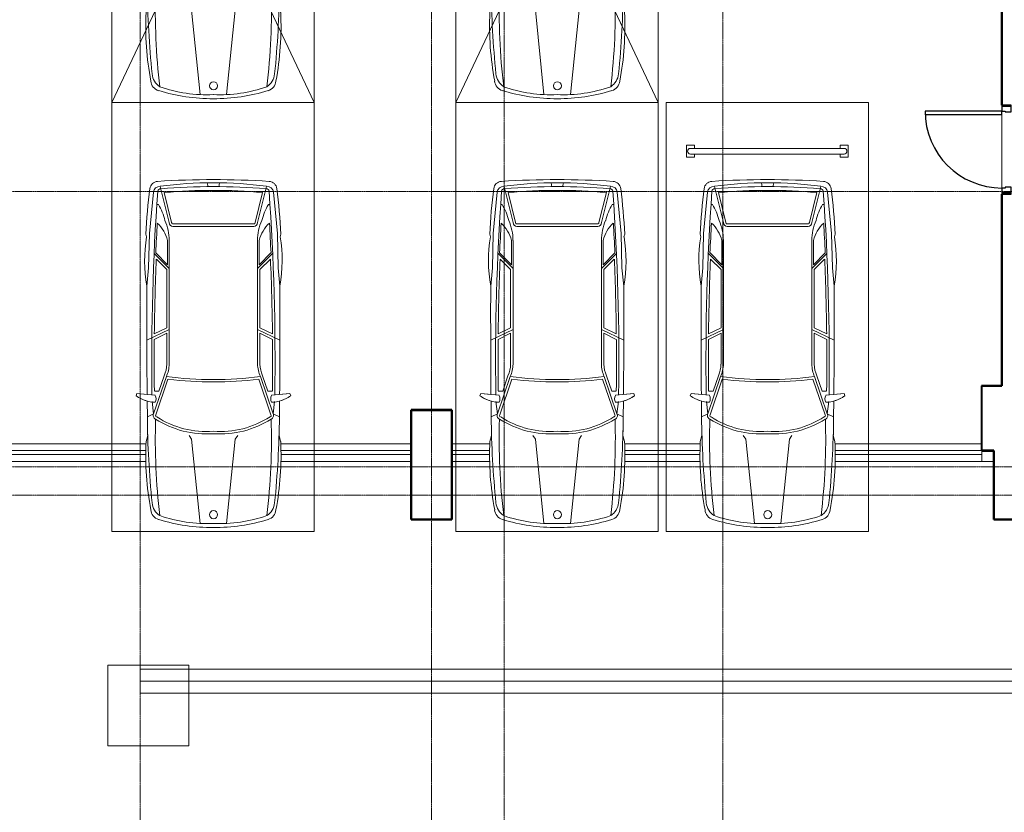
# Model space of a CAD drawing. Header units: millimetres. Extents: x 5617 to 91811, y 7718 to 89253.
# Tile 5 of 66: x 52173 to 64343, y 55630 to 65425. Entities that reach past the tile are written whole.
import ezdxf

# ---------------------------------------------------------------- set-up
doc = ezdxf.new("R2010")
doc.units = ezdxf.units.MM
for name, pattern in [('ADSK_Линия сетки', [25, 20, -2.5, 0, -2.5]), ('Линия сетки', [25, 20, -2.5, 0, -2.5]), ('Осевая', [14, 10, -2, 0, -2])]:
    doc.linetypes.add(name, pattern=pattern)
for name, color, linetype, lineweight in [('Двери', 7, 'Continuous', 18), ('Кабельные лотки', 7, 'Continuous', 18), ('Каркас_Импост', 7, 'Continuous', 30), ('Монтажный зазор', 7, 'Continuous', 30), ('Обобщенные модели', 7, 'Continuous', 18), ('Окна', 7, 'Continuous', 18), ('Осевая линия', 7, 'Осевая', 18), ('Оси', 7, 'Continuous', 9), ('Панель', 7, 'Continuous', 30), ('Парковка', 7, 'Continuous', 18), ('Перекрытия', 7, 'Continuous', 18), ('Стены разрез', 7, 'Continuous', 40), ('Элементы узлов', 7, 'Continuous', 18)]:
    doc.layers.add(name, color=color, linetype=linetype, lineweight=lineweight)

# ---------------------------------------------------------------- blocks, each defined once
blk = doc.blocks.new('101_Дверь_Однопольная - _ПЧ_Мет_900х2000_Тех помещения_EI60_Л-3419553-МКСС_LB02_-11_400__Кабельные конструкции_Лотки_1')
at = {"layer": 'Каркас_Импост', "color": 254, "true_color": 0xcccccc}
for p, q in [((-475, 150), (-535, 150)), ((-535, 150), (-535, 35)), ((-475, 110), (-475, 150)), ((535, 150), (475, 150)), ((475, 150), (475, 110)), ((535, 35), (535, 150)), ((-535, 35), (-465, 35)), ((-465, 110), (-475, 110)), ((-465, 35), (-465, 110)), ((475, 110), (465, 110)), ((465, 110), (465, 35)), ((465, 35), (535, 35))]:
    blk.add_line(p, q, dxfattribs=at)
at = {"layer": 'Монтажный зазор', "color": 254, "true_color": 0xcccccc}
for p, q in [((-535, 150), (-550, 150)), ((-550, 150), (-550, 35)), ((-535, 35), (-535, 150)), ((550, 150), (535, 150)), ((535, 150), (535, 35)), ((550, 35), (550, 150)), ((-550, 35), (-535, 35)), ((535, 35), (550, 35))]:
    blk.add_line(p, q, dxfattribs=at)
at = {"layer": 'Панель', "color": 254, "true_color": 0xcccccc}
for p, q in [((475, 1100), (435, 1100)), ((435, 1100), (435, 150)), ((475, 150), (475, 1100)), ((435, 150), (475, 150))]:
    blk.add_line(p, q, dxfattribs=at)
blk.add_arc((475, 150), 950, 90, 180, dxfattribs=at)
blk = doc.blocks.new('105_Приямок_C крышкой - 1000x1000-4589793-МКСС_LB02_-11_400__Кабельные конструкции_Лотки_1')
at = {"layer": 'Обобщенные модели', "color": 254, "true_color": 0xcccccc}
for p, q in [((-500, -500), (-500, 500)), ((-500, 500), (500, 500)), ((500, 500), (500, -500)), ((500, -500), (-500, -500))]:
    blk.add_line(p, q, dxfattribs=at)
blk = doc.blocks.new('CP_ДШ_Hanytex_TopJoint 24C_Половина - CP_ДШ_Hanytex_TopJoint 24C_Половина-3652069-МКСС_LB02_-11_400__Кабельные конструкции_Лотки_1')
at = {"layer": 'Обобщенные модели', "color": 254, "true_color": 0xcccccc}
for p, q in [((0, -25), (0, 110)), ((150, 110), (0, 110)), ((150, 110), (150, -25)), ((150, -25), (0, -25))]:
    blk.add_line(p, q, dxfattribs=at)
blk = doc.blocks.new('CP_ДШ_Hanytex_TopJoint 24C - CP_ДШ_Hanytex_TopJoint 24C-3950260-МКСС_LB02_-11_400__Кабельные конструкции_Лотки_1')
at = {"layer": 'Обобщенные модели', "color": 254, "true_color": 0xcccccc}
for p, q in [((0, -110), (0, 110)), ((1872, 110), (0, 110)), ((1870, 25), (0, 25)), ((0, 25), (0, -25)), ((5150, 110), (3536, 110)), ((5150, 25), (3538, 25)), ((5150, 110), (5150, -110)), ((5150, -25), (5150, 25)), ((0, -25), (1869, -25)), ((1869, -110), (0, -110)), ((5150, -110), (3538, -110)), ((3539, -25), (5150, -25))]:
    blk.add_line(p, q, dxfattribs=at)
blk = doc.blocks.new('CP_ДШ_Hanytex_TopJoint 24C - CP_ДШ_Hanytex_TopJoint 24C-3950261-МКСС_LB02_-11_400__Кабельные конструкции_Лотки_1')
at = {"layer": 'Обобщенные модели', "color": 254, "true_color": 0xcccccc}
for p, q in [((0, -110), (0, 110)), ((472, 110), (0, 110)), ((470, 25), (0, 25)), ((0, 25), (0, -25)), ((3072, 110), (2136, 110)), ((3070, 25), (2138, 25)), ((6550, 110), (4736, 110)), ((6550, 25), (4738, 25)), ((6550, 110), (6550, -110)), ((6550, -25), (6550, 25)), ((0, -25), (469, -25)), ((469, -110), (0, -110)), ((3069, -110), (2138, -110)), ((2139, -25), (3069, -25)), ((6550, -110), (4738, -110)), ((4739, -25), (6550, -25))]:
    blk.add_line(p, q, dxfattribs=at)
blk = doc.blocks.new('199_Парковочные места 3 класса и МГН - Средний класс-5604844-МКСС_LB02_-11_400__Кабельные конструкции_Лотки_1')
at = {"layer": 'Парковка', "color": 254, "true_color": 0xcccccc}
for p, q in [((0, 3865), (0, 0)), ((816, 3570), (2500, 0)), ((0, 0), (1558, 3302)), ((2500, 0), (2500, 2962)), ((0, 0), (2500, 0))]:
    blk.add_line(p, q, dxfattribs=at)
at = {"layer": 'Элементы узлов', "color": 254, "true_color": 0xcccccc}
for p, q in [((419, 3676), (428, 3642)), ((428, 3642), (419, 3676)), ((463, 3682), (453, 3260)), ((464, 3698), (463, 3682)), ((688, 3297), (688, 3598)), ((708, 2069), (708, 3598)), ((708, 3249), (522, 3435)), ((688, 3297), (542, 3443)), ((678, 3237), (549, 3366)), ((453, 3260), (432, 3033)), ((678, 2516), (678, 3237)), ((1800, 2069), (1800, 3215)), ((1830, 2516), (1830, 3204)), ((2068, 3118), (2076, 3033)), ((708, 2497), (432, 2363)), ((678, 2449), (523, 2374)), ((678, 2516), (524, 2441)), ((678, 2069), (678, 2449)), ((1800, 2497), (2076, 2363)), ((1830, 2516), (1984, 2441)), ((1830, 2069), (1830, 2449)), ((1830, 2449), (1984, 2374)), ((515, 1453), (673, 1914)), ((543, 1440), (693, 1881)), ((580, 1736), (645, 1925)), ((1965, 1440), (1814, 1881)), ((1992, 1453), (1835, 1914)), ((1927, 1736), (1863, 1925)), ((298, 1678), (308, 1707)), ((298, 1678), (308, 1707)), ((308, 1707), (536, 1683)), ((308, 1707), (435, 1693)), ((580, 1736), (525, 1736)), ((1927, 1736), (1983, 1736)), ((2200, 1707), (1972, 1683)), ((2072, 1693), (2200, 1707)), ((2210, 1678), (2200, 1707)), ((2200, 1707), (2210, 1678)), ((436, 1612), (438, 1418)), ((438, 1418), (436, 1612)), ((515, 1453), (497, 1605)), ((1992, 1453), (2011, 1605)), ((2072, 1612), (2070, 1418)), ((2072, 1612), (2070, 1418)), ((515, 1453), (438, 1418)), ((1992, 1453), (2070, 1418)), ((422, 1114), (442, 1185)), ((422, 1114), (442, 1185)), ((953, 1186), (984, 1142)), ((984, 1142), (1090, 99)), ((1524, 1142), (1418, 99)), ((1555, 1186), (1524, 1142)), ((2085, 1114), (2065, 1185)), ((2065, 1185), (2085, 1114))]:
    blk.add_line(p, q, dxfattribs=at)
blk.add_circle((1256, 208), 49.6, dxfattribs=at)
for centre, radius, start, end in [((9206, 3182), 8801, 176.5407, 176.7833), ((9206, 3182), 8801, 176.5407, 176.7833), ((30000, 2118), 29508, 176.9803, 180.8366), ((30000, 2118), 29488, 176.9916, 177.4243), ((2198, 3346), 1794, 170.5335, 190.0508), ((2198, 3346), 1794, 170.5335, 190.0508), ((270, 3492), 431, 14.2603, 17.3014), ((104, 3598), 603, 359.9999, 1.1208), ((30000, 2118), 29478, 177.5739, 179.3716), ((-27492, 2118), 29478, 0.6284, 2.0162), ((-27492, 2118), 29508, 359.1634, 1.9932), ((310, 3346), 1794, 349.9492, 352.4654), ((310, 3346), 1794, 349.9492, 352.4606), ((122295, 2694), 121864, 179.84038, 180.47042), ((122295, 2694), 121864, 179.84038, 180.47042), ((-119787, 2694), 121864, 359.52958, 0.15962), ((-119787, 2694), 121864, 359.52958, 0.15962), ((30000, 2118), 29478, 179.5021, 180.7418), ((-27492, 2118), 29478, 359.2582, 0.4979), ((308, 2078), 370, 335.614, 358.6829), ((308, 2078), 400, 335.8269, 358.7333), ((2200, 2078), 400, 181.2667, 204.1731), ((2200, 2078), 370, 181.3171, 204.386), ((1254, 6445), 4567, 262.6911, 277.3091), ((1254, 6445), 4597, 262.9967, 277.0036), ((546, 2020), 422, 234.0334, 268.6551), ((546, 2020), 422, 234.0334, 254.9198), ((444, 1640), 101, 335.1844, 24.8156), ((2064, 1640), 101, 155.1844, 204.8156), ((1962, 2020), 422, 271.3449, 305.9666), ((1962, 2020), 422, 285.0802, 305.9666), ((12318, 1543), 11881, 180.5997, 185.7413), ((12318, 1543), 11881, 180.5997, 181.7231), ((555, 1432), 44.9, 152.0765, 249.8627), ((8358, 1141), 7822, 178.1805, 186.9391), ((555, 1432), 14.9, 145.3433, 249.8627), ((1172, 2380), 1175, 237.4377, 273.9819), ((1172, 2380), 1145, 237.4377, 274.0864), ((1335, 2380), 1145, 265.9136, 302.7696), ((1335, 2380), 1175, 266.0181, 302.5623), ((-5850, 1141), 7822, 353.0609, 1.8195), ((1953, 1432), 14.9, 280.8242, 34.6567), ((1953, 1432), 44.9, 290.1373, 27.9235), ((-9810, 1543), 11881, 354.2587, 359.4003), ((-9810, 1543), 11881, 358.2769, 359.4003), ((3991, 937), 3573, 177.157, 190.805), ((3991, 937), 3573, 177.157, 190.805), ((-1483, 937), 3573, 349.195, 2.843), ((-1483, 937), 3573, 349.195, 2.843), ((617, 279), 137, 184.9335, 253.1284), ((617, 279), 137, 184.9335, 253.1284), ((710, 376), 215, 185.7413, 236.8444), ((1797, 376), 215, 303.1556, 354.2587), ((1890, 279), 137, 286.8716, 355.0665), ((1890, 279), 137, 286.8716, 355.0665), ((1254, 2377), 2329, 253.1284, 269.9999), ((1254, 2377), 2329, 253.1284, 269.9999), ((1178, 1869), 1772, 250.7131, 272.4464), ((1329, 1869), 1772, 267.5536, 289.2869), ((1254, 2377), 2329, 270.0001, 286.8716), ((1254, 2377), 2329, 270.0001, 286.8716)]:
    blk.add_arc(centre, radius, start, end, dxfattribs=at)
blk = doc.blocks.new('199_Парковочные места 3 класса и МГН - Средний класс-5604842-МКСС_LB02_-11_400__Кабельные конструкции_Лотки_1')
at = {"layer": 'Парковка', "color": 254, "true_color": 0xcccccc}
for p, q in [((2500, 5300), (0, 5300)), ((0, 5300), (0, 0)), ((2500, 0), (2500, 5300)), ((250, 4775), (350, 4775)), ((250, 4625), (250, 4775)), ((350, 4735), (350, 4775)), ((2150, 4735), (2150, 4775)), ((2150, 4775), (2250, 4775)), ((2250, 4625), (2250, 4775)), ((250, 4625), (350, 4625)), ((300, 4735), (2200, 4735)), ((300, 4665), (2200, 4665)), ((350, 4625), (350, 4665)), ((2150, 4625), (2150, 4665)), ((2150, 4625), (2250, 4625)), ((0, 0), (2500, 0))]:
    blk.add_line(p, q, dxfattribs=at)
for centre, start, end in [((300, 4700), 90, 270), ((2200, 4700), 270, 90)]:
    blk.add_arc(centre, 35, start, end, dxfattribs=at)
at = {"layer": 'Элементы узлов', "color": 254, "true_color": 0xcccccc}
for p, q in [((708, 3817), (596, 4265)), ((1188, 4261), (1177, 4307)), ((1320, 4261), (1331, 4307)), ((1800, 3817), (1912, 4265)), ((512, 4192), (463, 3682)), ((738, 3820), (646, 4189)), ((1770, 3820), (1862, 4189)), ((1996, 4192), (2045, 3682)), ((574, 4042), (555, 4042)), ((1933, 4042), (1953, 4042)), ((1254, 3801), (754, 3801)), ((1254, 3801), (1754, 3801)), ((419, 3676), (428, 3642)), ((428, 3642), (419, 3676)), ((463, 3682), (453, 3260)), ((1254, 3771), (754, 3771)), ((1254, 3771), (1754, 3771)), ((2045, 3682), (2054, 3260)), ((2088, 3676), (2079, 3642)), ((2088, 3676), (2079, 3642)), ((688, 3297), (688, 3598)), ((708, 2069), (708, 3598)), ((1800, 2069), (1800, 3598)), ((1820, 3297), (1820, 3598)), ((708, 3249), (522, 3435)), ((688, 3297), (542, 3443)), ((1800, 3249), (1986, 3435)), ((1820, 3297), (1966, 3443)), ((678, 3237), (549, 3366)), ((1830, 3237), (1959, 3366)), ((453, 3260), (432, 3033)), ((678, 2516), (678, 3237)), ((1830, 2516), (1830, 3237)), ((2054, 3260), (2076, 3033)), ((708, 2497), (432, 2363)), ((678, 2449), (523, 2374)), ((678, 2516), (524, 2441)), ((678, 2069), (678, 2449)), ((1800, 2497), (2076, 2363)), ((1830, 2516), (1984, 2441)), ((1830, 2069), (1830, 2449)), ((1830, 2449), (1984, 2374)), ((515, 1453), (673, 1914)), ((543, 1440), (693, 1881)), ((580, 1736), (645, 1925)), ((1965, 1440), (1814, 1881)), ((1992, 1453), (1835, 1914)), ((1927, 1736), (1863, 1925)), ((298, 1678), (308, 1707)), ((298, 1678), (308, 1707)), ((308, 1707), (536, 1683)), ((308, 1707), (435, 1693)), ((580, 1736), (525, 1736)), ((1927, 1736), (1983, 1736)), ((2200, 1707), (1972, 1683)), ((2072, 1693), (2200, 1707)), ((2210, 1678), (2200, 1707)), ((2200, 1707), (2210, 1678)), ((436, 1612), (438, 1418)), ((438, 1418), (436, 1612)), ((515, 1453), (497, 1605)), ((1992, 1453), (2011, 1605)), ((2072, 1612), (2070, 1418)), ((2072, 1612), (2070, 1418)), ((515, 1453), (438, 1418)), ((1992, 1453), (2070, 1418)), ((422, 1114), (442, 1185)), ((422, 1114), (442, 1185)), ((953, 1186), (984, 1142)), ((984, 1142), (1090, 99)), ((1524, 1142), (1418, 99)), ((1555, 1186), (1524, 1142)), ((2085, 1114), (2065, 1185)), ((2065, 1185), (2085, 1114))]:
    blk.add_line(p, q, dxfattribs=at)
blk.add_circle((1256, 208), 49.6, dxfattribs=at)
for centre, radius, start, end in [((571, 4224), 103, 93.6407, 173.1165), ((571, 4224), 103, 93.6407, 173.1165), ((593, 4184), 81.1, 87.5771, 174.3071), ((1250, -6442), 10791, 89.9787, 93.6407), ((1250, -6442), 10791, 89.9787, 93.6407), ((1185, 180), 4128, 89.0501, 98.2092), ((1254, -3792), 8054, 85.3719, 94.6281), ((1258, -6442), 10791, 86.3593, 90.0213), ((1258, -6442), 10791, 86.3593, 90.0213), ((1322, 180), 4128, 81.7908, 90.9499), ((1915, 4184), 81.1, 5.6929, 92.4229), ((1937, 4224), 103, 6.8835, 86.3593), ((1937, 4224), 103, 6.8835, 86.3593), ((9206, 3182), 8801, 173.1165, 176.7833), ((9206, 3182), 8801, 173.1165, 176.7833), ((30000, 2118), 29508, 175.9457, 180.8366), ((600, 4202), 33.8, 82.905, 175.9457), ((1254, -2689), 6905, 84.9489, 95.0511), ((1908, 4202), 33.8, 4.0543, 97.095), ((-27492, 2118), 29508, 359.1634, 4.0543), ((-6698, 3182), 8801, 3.2167, 6.8835), ((-6698, 3182), 8801, 3.2167, 6.8835), ((-103, 3648), 783, 14.4186, 30.1446), ((2611, 3648), 783, 149.8554, 165.5814), ((30000, 2118), 29488, 176.7104, 177.4243), ((270, 3492), 431, 14.2603, 47.5583), ((104, 3598), 603, 359.9999, 24.0001), ((754, 3817), 46.1, 180, 270), ((754, 3817), 16.1, 170.2127, 270), ((1754, 3817), 16.1, 270, 9.7873), ((1754, 3817), 46.1, 270, 360), ((2403, 3598), 603, 155.9999, 180.0001), ((2238, 3492), 431, 132.4417, 165.7397), ((-27492, 2118), 29488, 2.5757, 3.2896), ((2198, 3346), 1794, 170.5335, 190.0508), ((2198, 3346), 1794, 170.5335, 190.0508), ((310, 3346), 1794, 349.9492, 9.4665), ((310, 3346), 1794, 349.9492, 9.4665), ((30000, 2118), 29478, 177.5739, 179.3716), ((-27492, 2118), 29478, 0.6284, 2.4261), ((122295, 2694), 121864, 179.84038, 180.47042), ((122295, 2694), 121864, 179.84038, 180.47042), ((-119787, 2694), 121864, 359.52958, 0.15962), ((-119787, 2694), 121864, 359.52958, 0.15962), ((30000, 2118), 29478, 179.5021, 180.7418), ((-27492, 2118), 29478, 359.2582, 0.4979), ((308, 2078), 370, 335.614, 358.6829), ((308, 2078), 400, 335.8269, 358.7333), ((2200, 2078), 400, 181.2667, 204.1731), ((2200, 2078), 370, 181.3171, 204.386), ((1254, 6445), 4567, 262.6911, 277.3091), ((1254, 6445), 4597, 262.9967, 277.0036), ((546, 2020), 422, 234.0334, 268.6551), ((546, 2020), 422, 234.0334, 254.9198), ((444, 1640), 101, 335.1844, 24.8156), ((2064, 1640), 101, 155.1844, 204.8156), ((1962, 2020), 422, 271.3449, 305.9666), ((1962, 2020), 422, 285.0802, 305.9666), ((12318, 1543), 11881, 180.5997, 185.7413), ((12318, 1543), 11881, 180.5997, 181.7231), ((555, 1432), 44.9, 152.0765, 249.8627), ((8358, 1141), 7822, 178.1805, 186.9391), ((555, 1432), 14.9, 145.3433, 249.8627), ((1172, 2380), 1175, 237.4377, 273.9819), ((1172, 2380), 1145, 237.4377, 274.0864), ((1335, 2380), 1145, 265.9136, 302.7696), ((1335, 2380), 1175, 266.0181, 302.5623), ((-5850, 1141), 7822, 353.0609, 1.8195), ((1953, 1432), 14.9, 280.8242, 34.6567), ((1953, 1432), 44.9, 290.1373, 27.9235), ((-9810, 1543), 11881, 354.2587, 359.4003), ((-9810, 1543), 11881, 358.2769, 359.4003), ((3991, 937), 3573, 177.157, 190.805), ((3991, 937), 3573, 177.157, 190.805), ((-1483, 937), 3573, 349.195, 2.843), ((-1483, 937), 3573, 349.195, 2.843), ((617, 279), 137, 184.9335, 253.1284), ((617, 279), 137, 184.9335, 253.1284), ((710, 376), 215, 185.7413, 236.8444), ((1797, 376), 215, 303.1556, 354.2587), ((1890, 279), 137, 286.8716, 355.0665), ((1890, 279), 137, 286.8716, 355.0665), ((1254, 2377), 2329, 253.1284, 269.9999), ((1254, 2377), 2329, 253.1284, 269.9999), ((1178, 1869), 1772, 250.7131, 272.4464), ((1329, 1869), 1772, 267.5536, 289.2869), ((1254, 2377), 2329, 270.0001, 286.8716), ((1254, 2377), 2329, 270.0001, 286.8716)]:
    blk.add_arc(centre, radius, start, end, dxfattribs=at)
blk = doc.blocks.new('199_Парковочные места 3 класса и МГН - Средний класс-5604843-МКСС_LB02_-11_400__Кабельные конструкции_Лотки_1')
at = {"layer": 'Парковка', "color": 254, "true_color": 0xcccccc}
for p, q in [((2500, 5300), (0, 5300)), ((0, 5300), (0, 0)), ((2500, 0), (2500, 5300)), ((0, 0), (2500, 0))]:
    blk.add_line(p, q, dxfattribs=at)
at = {"layer": 'Элементы узлов', "color": 254, "true_color": 0xcccccc}
for p, q in [((708, 3817), (596, 4265)), ((1188, 4261), (1177, 4307)), ((1320, 4261), (1331, 4307)), ((1800, 3817), (1912, 4265)), ((512, 4192), (463, 3682)), ((738, 3820), (646, 4189)), ((1770, 3820), (1862, 4189)), ((1996, 4192), (2045, 3682)), ((574, 4042), (555, 4042)), ((1933, 4042), (1953, 4042)), ((1254, 3801), (754, 3801)), ((1254, 3801), (1754, 3801)), ((419, 3676), (428, 3642)), ((428, 3642), (419, 3676)), ((463, 3682), (453, 3260)), ((1254, 3771), (754, 3771)), ((1254, 3771), (1754, 3771)), ((2045, 3682), (2054, 3260)), ((2088, 3676), (2079, 3642)), ((2088, 3676), (2079, 3642)), ((688, 3297), (688, 3598)), ((708, 2069), (708, 3598)), ((1800, 2069), (1800, 3598)), ((1820, 3297), (1820, 3598)), ((708, 3249), (522, 3435)), ((688, 3297), (542, 3443)), ((1800, 3249), (1986, 3435)), ((1820, 3297), (1966, 3443)), ((678, 3237), (549, 3366)), ((1830, 3237), (1959, 3366)), ((453, 3260), (432, 3033)), ((678, 2516), (678, 3237)), ((1830, 2516), (1830, 3237)), ((2054, 3260), (2076, 3033)), ((708, 2497), (432, 2363)), ((678, 2449), (523, 2374)), ((678, 2516), (524, 2441)), ((678, 2069), (678, 2449)), ((1800, 2497), (2076, 2363)), ((1830, 2516), (1984, 2441)), ((1830, 2069), (1830, 2449)), ((1830, 2449), (1984, 2374)), ((515, 1453), (673, 1914)), ((543, 1440), (693, 1881)), ((580, 1736), (645, 1925)), ((1965, 1440), (1814, 1881)), ((1992, 1453), (1835, 1914)), ((1927, 1736), (1863, 1925)), ((298, 1678), (308, 1707)), ((298, 1678), (308, 1707)), ((308, 1707), (536, 1683)), ((308, 1707), (435, 1693)), ((580, 1736), (525, 1736)), ((1927, 1736), (1983, 1736)), ((2200, 1707), (1972, 1683)), ((2072, 1693), (2200, 1707)), ((2210, 1678), (2200, 1707)), ((2200, 1707), (2210, 1678)), ((436, 1612), (438, 1418)), ((438, 1418), (436, 1612)), ((515, 1453), (497, 1605)), ((1992, 1453), (2011, 1605)), ((2072, 1612), (2070, 1418)), ((2072, 1612), (2070, 1418)), ((515, 1453), (438, 1418)), ((1992, 1453), (2070, 1418)), ((422, 1114), (442, 1185)), ((422, 1114), (442, 1185)), ((953, 1186), (984, 1142)), ((984, 1142), (1090, 99)), ((1524, 1142), (1418, 99)), ((1555, 1186), (1524, 1142)), ((2085, 1114), (2065, 1185)), ((2065, 1185), (2085, 1114))]:
    blk.add_line(p, q, dxfattribs=at)
blk.add_circle((1256, 208), 49.6, dxfattribs=at)
for centre, radius, start, end in [((571, 4224), 103, 93.6407, 173.1165), ((571, 4224), 103, 93.6407, 173.1165), ((593, 4184), 81.1, 87.5771, 174.3071), ((1250, -6442), 10791, 89.9787, 93.6407), ((1250, -6442), 10791, 89.9787, 93.6407), ((1185, 180), 4128, 89.0501, 98.2092), ((1254, -3792), 8054, 85.3719, 94.6281), ((1258, -6442), 10791, 86.3593, 90.0213), ((1258, -6442), 10791, 86.3593, 90.0213), ((1322, 180), 4128, 81.7908, 90.9499), ((1915, 4184), 81.1, 5.6929, 92.4229), ((1937, 4224), 103, 6.8835, 86.3593), ((1937, 4224), 103, 6.8835, 86.3593), ((9206, 3182), 8801, 173.1165, 176.7833), ((9206, 3182), 8801, 173.1165, 176.7833), ((30000, 2118), 29508, 175.9457, 180.8366), ((600, 4202), 33.8, 82.905, 175.9457), ((1254, -2689), 6905, 84.9489, 95.0511), ((1908, 4202), 33.8, 4.0543, 97.095), ((-27492, 2118), 29508, 359.1634, 4.0543), ((-6698, 3182), 8801, 3.2167, 6.8835), ((-6698, 3182), 8801, 3.2167, 6.8835), ((-103, 3648), 783, 14.4186, 30.1446), ((2611, 3648), 783, 149.8554, 165.5814), ((30000, 2118), 29488, 176.7104, 177.4243), ((270, 3492), 431, 14.2603, 47.5583), ((104, 3598), 603, 359.9999, 24.0001), ((754, 3817), 46.1, 180, 270), ((754, 3817), 16.1, 170.2127, 270), ((1754, 3817), 16.1, 270, 9.7873), ((1754, 3817), 46.1, 270, 360), ((2403, 3598), 603, 155.9999, 180.0001), ((2238, 3492), 431, 132.4417, 165.7397), ((-27492, 2118), 29488, 2.5757, 3.2896), ((2198, 3346), 1794, 170.5335, 190.0508), ((2198, 3346), 1794, 170.5335, 190.0508), ((310, 3346), 1794, 349.9492, 9.4665), ((310, 3346), 1794, 349.9492, 9.4665), ((30000, 2118), 29478, 177.5739, 179.3716), ((-27492, 2118), 29478, 0.6284, 2.4261), ((122295, 2694), 121864, 179.84038, 180.47042), ((122295, 2694), 121864, 179.84038, 180.47042), ((-119787, 2694), 121864, 359.52958, 0.15962), ((-119787, 2694), 121864, 359.52958, 0.15962), ((30000, 2118), 29478, 179.5021, 180.7418), ((-27492, 2118), 29478, 359.2582, 0.4979), ((308, 2078), 370, 335.614, 358.6829), ((308, 2078), 400, 335.8269, 358.7333), ((2200, 2078), 400, 181.2667, 204.1731), ((2200, 2078), 370, 181.3171, 204.386), ((1254, 6445), 4567, 262.6911, 277.3091), ((1254, 6445), 4597, 262.9967, 277.0036), ((546, 2020), 422, 234.0334, 268.6551), ((546, 2020), 422, 234.0334, 254.9198), ((444, 1640), 101, 335.1844, 24.8156), ((2064, 1640), 101, 155.1844, 204.8156), ((1962, 2020), 422, 271.3449, 305.9666), ((1962, 2020), 422, 285.0802, 305.9666), ((12318, 1543), 11881, 180.5997, 185.7413), ((12318, 1543), 11881, 180.5997, 181.7231), ((555, 1432), 44.9, 152.0765, 249.8627), ((8358, 1141), 7822, 178.1805, 186.9391), ((555, 1432), 14.9, 145.3433, 249.8627), ((1172, 2380), 1175, 237.4377, 273.9819), ((1172, 2380), 1145, 237.4377, 274.0864), ((1335, 2380), 1145, 265.9136, 302.7696), ((1335, 2380), 1175, 266.0181, 302.5623), ((-5850, 1141), 7822, 353.0609, 1.8195), ((1953, 1432), 14.9, 280.8242, 34.6567), ((1953, 1432), 44.9, 290.1373, 27.9235), ((-9810, 1543), 11881, 354.2587, 359.4003), ((-9810, 1543), 11881, 358.2769, 359.4003), ((3991, 937), 3573, 177.157, 190.805), ((3991, 937), 3573, 177.157, 190.805), ((-1483, 937), 3573, 349.195, 2.843), ((-1483, 937), 3573, 349.195, 2.843), ((617, 279), 137, 184.9335, 253.1284), ((617, 279), 137, 184.9335, 253.1284), ((710, 376), 215, 185.7413, 236.8444), ((1797, 376), 215, 303.1556, 354.2587), ((1890, 279), 137, 286.8716, 355.0665), ((1890, 279), 137, 286.8716, 355.0665), ((1254, 2377), 2329, 253.1284, 269.9999), ((1254, 2377), 2329, 253.1284, 269.9999), ((1178, 1869), 1772, 250.7131, 272.4464), ((1329, 1869), 1772, 267.5536, 289.2869), ((1254, 2377), 2329, 270.0001, 286.8716), ((1254, 2377), 2329, 270.0001, 286.8716)]:
    blk.add_arc(centre, radius, start, end, dxfattribs=at)
blk = doc.blocks.new('199_Парковочные места 3 класса и МГН - Средний класс-V18-МКСС_LB02_-11_400__Кабельные конструкции_Лотки_1')
at = {"layer": 'Парковка', "color": 254, "true_color": 0xcccccc}
for p, q in [((0, 5300), (2500, 0)), ((278, 5300), (0, 5300)), ((0, 5300), (0, 0)), ((250, 4775), (350, 4775)), ((250, 4625), (250, 4775)), ((350, 4735), (350, 4775)), ((250, 4625), (350, 4625)), ((300, 4735), (1842, 4735)), ((300, 4665), (2036, 4665)), ((350, 4625), (350, 4665)), ((0, 0), (2177, 4614)), ((2500, 0), (2500, 4497)), ((0, 0), (2500, 0))]:
    blk.add_line(p, q, dxfattribs=at)
blk.add_arc((300, 4700), 35, 90, 270, dxfattribs=at)
at = {"layer": 'Элементы узлов', "color": 254, "true_color": 0xcccccc}
for p, q in [((708, 3817), (596, 4265)), ((1188, 4261), (1177, 4307)), ((1320, 4261), (1331, 4307)), ((1800, 3817), (1912, 4265)), ((512, 4192), (463, 3682)), ((738, 3820), (646, 4189)), ((1770, 3820), (1862, 4189)), ((1996, 4192), (2045, 3682)), ((574, 4042), (555, 4042)), ((1933, 4042), (1953, 4042)), ((1254, 3801), (754, 3801)), ((1254, 3801), (1754, 3801)), ((419, 3676), (428, 3642)), ((428, 3642), (419, 3676)), ((463, 3682), (453, 3260)), ((1254, 3771), (754, 3771)), ((1254, 3771), (1754, 3771)), ((2045, 3682), (2054, 3260)), ((2088, 3676), (2079, 3642)), ((2088, 3676), (2079, 3642)), ((688, 3297), (688, 3598)), ((708, 2069), (708, 3598)), ((1800, 2069), (1800, 3598)), ((1820, 3297), (1820, 3598)), ((708, 3249), (522, 3435)), ((688, 3297), (542, 3443)), ((1800, 3249), (1986, 3435)), ((1820, 3297), (1966, 3443)), ((678, 3237), (549, 3366)), ((1830, 3237), (1959, 3366)), ((453, 3260), (432, 3033)), ((678, 2516), (678, 3237)), ((1830, 2516), (1830, 3237)), ((2054, 3260), (2076, 3033)), ((708, 2497), (432, 2363)), ((678, 2449), (523, 2374)), ((678, 2516), (524, 2441)), ((678, 2069), (678, 2449)), ((1800, 2497), (2076, 2363)), ((1830, 2516), (1984, 2441)), ((1830, 2069), (1830, 2449)), ((1830, 2449), (1984, 2374)), ((515, 1453), (673, 1914)), ((543, 1440), (693, 1881)), ((580, 1736), (645, 1925)), ((1965, 1440), (1814, 1881)), ((1992, 1453), (1835, 1914)), ((1927, 1736), (1863, 1925)), ((298, 1678), (308, 1707)), ((298, 1678), (308, 1707)), ((308, 1707), (536, 1683)), ((308, 1707), (435, 1693)), ((580, 1736), (525, 1736)), ((1927, 1736), (1983, 1736)), ((2200, 1707), (1972, 1683)), ((2072, 1693), (2200, 1707)), ((2210, 1678), (2200, 1707)), ((2200, 1707), (2210, 1678)), ((436, 1612), (438, 1418)), ((438, 1418), (436, 1612)), ((515, 1453), (497, 1605)), ((1992, 1453), (2011, 1605)), ((2072, 1612), (2070, 1418)), ((2072, 1612), (2070, 1418)), ((515, 1453), (438, 1418)), ((1992, 1453), (2070, 1418)), ((422, 1114), (442, 1185)), ((422, 1114), (442, 1185)), ((953, 1186), (984, 1142)), ((984, 1142), (1090, 99)), ((1524, 1142), (1418, 99)), ((1555, 1186), (1524, 1142)), ((2085, 1114), (2065, 1185)), ((2065, 1185), (2085, 1114))]:
    blk.add_line(p, q, dxfattribs=at)
blk.add_circle((1256, 208), 49.6, dxfattribs=at)
for centre, radius, start, end in [((571, 4224), 103, 93.6407, 173.1165), ((571, 4224), 103, 93.6407, 173.1165), ((593, 4184), 81.1, 87.5771, 174.3071), ((1250, -6442), 10791, 89.9787, 93.6407), ((1250, -6442), 10791, 89.9787, 93.6407), ((1185, 180), 4128, 89.0501, 98.2092), ((1254, -3792), 8054, 85.3719, 94.6281), ((1258, -6442), 10791, 86.3593, 90.0213), ((1258, -6442), 10791, 86.3593, 90.0213), ((1322, 180), 4128, 81.7908, 90.9499), ((1915, 4184), 81.1, 5.6929, 92.4229), ((1937, 4224), 103, 6.8835, 86.3593), ((1937, 4224), 103, 6.8835, 86.3593), ((9206, 3182), 8801, 173.1165, 176.7833), ((9206, 3182), 8801, 173.1165, 176.7833), ((30000, 2118), 29508, 175.9457, 180.8366), ((600, 4202), 33.8, 82.905, 175.9457), ((1254, -2689), 6905, 84.9489, 95.0511), ((1908, 4202), 33.8, 4.0543, 97.095), ((-27492, 2118), 29508, 359.1634, 4.0543), ((-6698, 3182), 8801, 3.2167, 6.8835), ((-6698, 3182), 8801, 3.2167, 6.8835), ((-103, 3648), 783, 14.4186, 30.1446), ((2611, 3648), 783, 149.8554, 165.5814), ((30000, 2118), 29488, 176.7104, 177.4243), ((270, 3492), 431, 14.2603, 47.5583), ((104, 3598), 603, 359.9999, 24.0001), ((754, 3817), 46.1, 180, 270), ((754, 3817), 16.1, 170.2127, 270), ((1754, 3817), 16.1, 270, 9.7873), ((1754, 3817), 46.1, 270, 360), ((2403, 3598), 603, 155.9999, 180.0001), ((2238, 3492), 431, 132.4417, 165.7397), ((-27492, 2118), 29488, 2.5757, 3.2896), ((2198, 3346), 1794, 170.5335, 190.0508), ((2198, 3346), 1794, 170.5335, 190.0508), ((310, 3346), 1794, 349.9492, 9.4665), ((310, 3346), 1794, 349.9492, 9.4665), ((30000, 2118), 29478, 177.5739, 179.3716), ((-27492, 2118), 29478, 0.6284, 2.4261), ((122295, 2694), 121864, 179.84038, 180.47042), ((122295, 2694), 121864, 179.84038, 180.47042), ((-119787, 2694), 121864, 359.52958, 0.15962), ((-119787, 2694), 121864, 359.52958, 0.15962), ((30000, 2118), 29478, 179.5021, 180.7418), ((-27492, 2118), 29478, 359.2582, 0.4979), ((308, 2078), 370, 335.614, 358.6829), ((308, 2078), 400, 335.8269, 358.7333), ((2200, 2078), 400, 181.2667, 204.1731), ((2200, 2078), 370, 181.3171, 204.386), ((1254, 6445), 4567, 262.6911, 277.3091), ((1254, 6445), 4597, 262.9967, 277.0036), ((546, 2020), 422, 234.0334, 268.6551), ((546, 2020), 422, 234.0334, 254.9198), ((444, 1640), 101, 335.1844, 24.8156), ((2064, 1640), 101, 155.1844, 204.8156), ((1962, 2020), 422, 271.3449, 305.9666), ((1962, 2020), 422, 285.0802, 305.9666), ((12318, 1543), 11881, 180.5997, 185.7413), ((12318, 1543), 11881, 180.5997, 181.7231), ((555, 1432), 44.9, 152.0765, 249.8627), ((8358, 1141), 7822, 178.1805, 186.9391), ((555, 1432), 14.9, 145.3433, 249.8627), ((1172, 2380), 1175, 237.4377, 273.9819), ((1172, 2380), 1145, 237.4377, 274.0864), ((1335, 2380), 1145, 265.9136, 302.7696), ((1335, 2380), 1175, 266.0181, 302.5623), ((-5850, 1141), 7822, 353.0609, 1.8195), ((1953, 1432), 14.9, 280.8242, 34.6567), ((1953, 1432), 44.9, 290.1373, 27.9235), ((-9810, 1543), 11881, 354.2587, 359.4003), ((-9810, 1543), 11881, 358.2769, 359.4003), ((3991, 937), 3573, 177.157, 190.805), ((3991, 937), 3573, 177.157, 190.805), ((-1483, 937), 3573, 349.195, 2.843), ((-1483, 937), 3573, 349.195, 2.843), ((617, 279), 137, 184.9335, 253.1284), ((617, 279), 137, 184.9335, 253.1284), ((710, 376), 215, 185.7413, 236.8444), ((1797, 376), 215, 303.1556, 354.2587), ((1890, 279), 137, 286.8716, 355.0665), ((1890, 279), 137, 286.8716, 355.0665), ((1254, 2377), 2329, 253.1284, 269.9999), ((1254, 2377), 2329, 253.1284, 269.9999), ((1178, 1869), 1772, 250.7131, 272.4464), ((1329, 1869), 1772, 267.5536, 289.2869), ((1254, 2377), 2329, 270.0001, 286.8716), ((1254, 2377), 2329, 270.0001, 286.8716)]:
    blk.add_arc(centre, radius, start, end, dxfattribs=at)
blk = doc.blocks.new('135_SLK_GD_AR_rvt-1-МКСС_LB02_-11_400__Кабельные конструкции_Лотки_1')
at = {"layer": 'Перекрытия', "color": 254, "true_color": 0xcccccc}
for p, q in [((32200, 64370), (32200, 65600)), ((32200, 63345), (32200, 64255)), ((32200, 60900), (32200, 63270)), ((31950, 60185), (31950, 60900)), ((31950, 60900), (32200, 60900)), ((24900, 60185), (24900, 60600)), ((24900, 60600), (25400, 60600)), ((25400, 60600), (25400, 60185)), ((24900, 59250), (24900, 59965)), ((25400, 59965), (25400, 59250)), ((32100, 59250), (32100, 59965)), ((25400, 59250), (24900, 59250)), ((32600, 59250), (32100, 59250)), ((21150, 57450), (22150, 57450)), ((21150, 56450), (21150, 57450)), ((22150, 57450), (22150, 56450)), ((22150, 56450), (21150, 56450))]:
    blk.add_line(p, q, dxfattribs=at)
at = {"layer": 'Стены разрез', "color": 254, "true_color": 0xcccccc}
for p, q in [((32198, 67509), (32198, 64370)), ((32200, 64370), (32200, 67510)), ((32198, 64370), (32200, 64370)), ((32200, 63270), (32198, 63270)), ((32198, 63270), (32198, 60902)), ((32200, 60902), (32200, 63270)), ((31950, 60902), (31948, 60902)), ((31948, 60902), (31948, 60100)), ((32198, 60902), (31950, 60902)), ((31950, 60100), (31950, 60900)), ((31950, 60900), (32200, 60900)), ((32200, 60900), (32200, 60902)), ((24900, 60602), (24898, 60602)), ((24898, 60602), (24898, 59250)), ((25402, 60602), (24900, 60602)), ((24900, 59250), (24900, 60600)), ((24900, 60600), (25400, 60600)), ((25400, 60600), (25400, 59250)), ((25402, 60600), (25402, 60602)), ((25402, 59250), (25402, 60600)), ((31948, 60100), (31948, 60098)), ((31948, 60098), (32098, 60098)), ((32098, 60100), (31950, 60100)), ((32100, 60100), (32098, 60100)), ((32098, 60098), (32098, 59250)), ((32100, 59250), (32100, 60100)), ((24898, 59250), (24898, 59248)), ((24898, 59248), (25402, 59248)), ((25400, 59250), (24900, 59250)), ((25402, 59248), (25402, 59250)), ((32098, 59250), (32098, 59248)), ((32098, 59248), (32600, 59248)), ((32600, 59250), (32100, 59250))]:
    blk.add_line(p, q, dxfattribs=at)
at = {"layer": 'Двери', "color": 254, "lineweight": 18, "true_color": 0xcccccc, "rotation": 90.00000000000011}
blk.add_blockref('101_Дверь_Однопольная - _ПЧ_Мет_900х2000_Тех помещения_EI60_Л-3419553-МКСС_LB02_-11_400__Кабельные конструкции_Лотки_1', (32350, 63820), dxfattribs=at)
at = {"layer": 'Обобщенные модели', "color": 254, "lineweight": 18, "true_color": 0xcccccc}
for name, p in [('CP_ДШ_Hanytex_TopJoint 24C - CP_ДШ_Hanytex_TopJoint 24C-3950260-МКСС_LB02_-11_400__Кабельные конструкции_Лотки_1', (19750, 60075)), ('CP_ДШ_Hanytex_TopJoint 24C - CP_ДШ_Hanytex_TopJoint 24C-3950261-МКСС_LB02_-11_400__Кабельные конструкции_Лотки_1', (25400, 60075))]:
    blk.add_blockref(name, p, dxfattribs=at)
at = {"layer": 'Обобщенные модели', "color": 254, "lineweight": 18, "true_color": 0xcccccc, "rotation": 180}
blk.add_blockref('CP_ДШ_Hanytex_TopJoint 24C_Половина - CP_ДШ_Hanytex_TopJoint 24C_Половина-3652069-МКСС_LB02_-11_400__Кабельные конструкции_Лотки_1', (32100, 60075), dxfattribs=at)
at = {"layer": 'Окна', "color": 254, "lineweight": 18, "true_color": 0xcccccc}
blk.add_blockref('105_Приямок_C крышкой - 1000x1000-4589793-МКСС_LB02_-11_400__Кабельные конструкции_Лотки_1', (21650, 56950), dxfattribs=at)
at = {"layer": 'Парковка', "color": 254, "lineweight": 18, "true_color": 0xcccccc}
for name, p in [('199_Парковочные места 3 класса и МГН - Средний класс-V18-МКСС_LB02_-11_400__Кабельные конструкции_Лотки_1', (21200, 64400)), ('199_Парковочные места 3 класса и МГН - Средний класс-5604844-МКСС_LB02_-11_400__Кабельные конструкции_Лотки_1', (25450, 64400)), ('199_Парковочные места 3 класса и МГН - Средний класс-5604843-МКСС_LB02_-11_400__Кабельные конструкции_Лотки_1', (21200, 59100)), ('199_Парковочные места 3 класса и МГН - Средний класс-5604843-МКСС_LB02_-11_400__Кабельные конструкции_Лотки_1', (25450, 59100)), ('199_Парковочные места 3 класса и МГН - Средний класс-5604842-МКСС_LB02_-11_400__Кабельные конструкции_Лотки_1', (28050, 59100))]:
    blk.add_blockref(name, p, dxfattribs=at)

msp = doc.modelspace()

# ---------------------------------------------------------------- linework, layer by layer
at = {"layer": 'Кабельные лотки', "color": 96, "true_color": 0x008000}
for p, q in [((53663.4, 57100.1), (53663.4, 57400.1)), ((84212.7, 57400.1), (53663.4, 57400.1)), ((84212.7, 57397.6), (53663.4, 57397.6)), ((84212.7, 57102.7), (53663.4, 57102.7)), ((84212.7, 57100.1), (53663.4, 57100.1))]:
    msp.add_line(p, q, dxfattribs=at)
at = {"layer": 'Осевая линия'}
msp.add_line((84212.7, 57250.1), (53663.4, 57250.1), dxfattribs=at)
at = {"layer": 'Оси', "linetype": 'Линия сетки'}
for p, q in [((53663.4, 46634.3), (53663.4, 89251.2)), ((57263.4, 46634.3), (57263.4, 89251.4)), ((58163.4, 47904.3), (58163.4, 89249.9)), ((60863.4, 46634.3), (60863.4, 89251.7))]:
    msp.add_line(p, q, dxfattribs=at)
at = {"layer": 'Оси', "linetype": 'ADSK_Линия сетки'}
for p, q in [((91811.2, 63300), (28431.5, 63300)), ((91811.2, 59900), (28431.7, 59900)), ((91811.2, 59550), (28431.7, 59550))]:
    msp.add_line(p, q, dxfattribs=at)

# ---------------------------------------------------------------- block references
at = {"lineweight": 5}
msp.add_blockref('135_SLK_GD_AR_rvt-1-МКСС_LB02_-11_400__Кабельные конструкции_Лотки_1', (32113.4, 0), dxfattribs=at)

doc.saveas('drawing.dxf')
